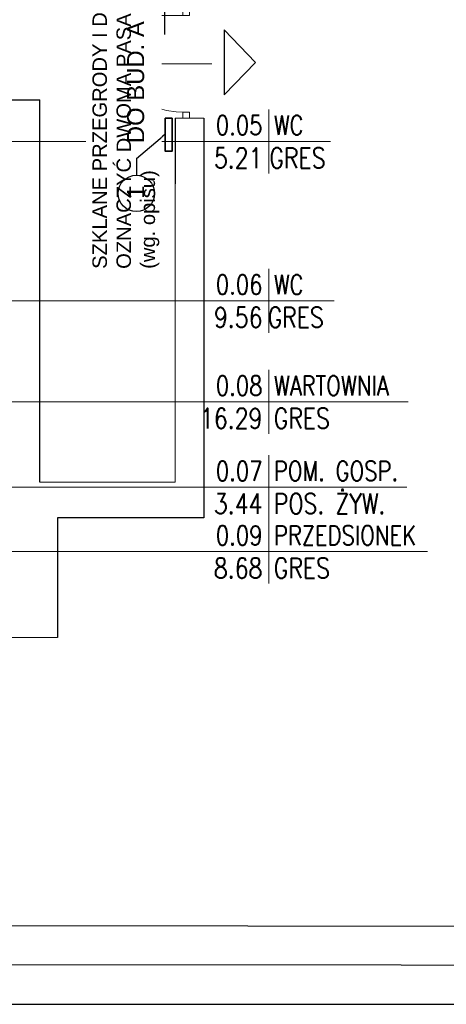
# Model space of a CAD drawing. Header units: millimetres. Extents: x 282377 to 1404227, y -783705 to 1038705.
# Tile 14 of 243: x 382287 to 382837, y 926 to 2194. Entities that reach past the tile are written whole.
import ezdxf
from ezdxf.enums import TextEntityAlignment as Align

# ---------------------------------------------------------------- set-up
doc = ezdxf.new("R2010")
doc.units = ezdxf.units.MM
doc.layers.add('!A_aktualizacja NN_syl', color=12, linetype='Continuous')
doc.layers.add('A_opis', color=7, linetype='Continuous')
for name, color, linetype, lineweight in [('BA_met', 7, 'Continuous', 18), ('Cienka', 7, 'Continuous', 18), ('WYPOSAŻENIE GARAŻU', 253, 'Continuous', 5)]:
    doc.layers.add(name, color=color, linetype=linetype, lineweight=lineweight)
doc.styles.add('Arial', font='arial.ttf')
doc.styles.add('ROMANS', font='romans', dxfattribs={"width": 0.7})
doc.styles.get("Standard").update_dxf_attribs({"font": 'arial.ttf'})

# ---------------------------------------------------------------- blocks, each defined once
blk = doc.blocks.new('bikmet')
blk.add_line((0, 1.65), (0, -1.65))
at = {"style": 'ROMANS', "width": 0.8}
blk.add_attdef('NRPOM', text='', height=1, dxfattribs=at).set_placement((-0.333, 0.333), align=Align.RIGHT)
blk.add_attdef('NWAPOM', (0.25, 0.333), '', height=1, dxfattribs=at)
blk.add_attdef('RAREA', text='', height=1.042, dxfattribs=at).set_placement((-0.333, -0.333), align=Align.TOP_RIGHT)
blk.add_attdef('PODLOGA', text='', height=1.042, dxfattribs=at).set_placement((0.25, -0.333), align=Align.TOP_LEFT)
blk = doc.blocks.new('dr1h901')
at = {"color": 7}
blk.add_line((-0.5, 0), (-0.5, 1), dxfattribs=at)
blk.add_line((0, 0.362), (0, -0.266))
blk.add_arc((-0.5, 0), 1, 0, 90, dxfattribs=at)
blk = doc.blocks.new('jamb')
blk.add_lwpolyline([(-0.5, -0.5), (-0.5, 0.5), (0.5, 0.5), (0.5, -0.5)], close=True)
blk = doc.blocks.new('A$Cb1b4349b')
at = {"layer": 'WYPOSAŻENIE GARAŻU', "color": 240, "true_color": 0xed1f24, "xscale": 5.5, "yscale": 5.999999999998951, "zscale": 5.5, "rotation": 90}
for p in [(23.9, 98.25), (23.9, 2.75)]:
    blk.add_blockref('jamb', p, dxfattribs=at)
at = {"layer": 'WYPOSAŻENIE GARAŻU', "color": 1, "xscale": -90, "yscale": 90, "zscale": -90, "rotation": 270}
blk.add_blockref('dr1h901', (23.9, 50.5), dxfattribs=at)

msp = doc.modelspace()

# ---------------------------------------------------------------- linework, layer by layer
at = {"layer": '!A_aktualizacja NN_syl'}
msp.add_lwpolyline([(382474.2, 2175.1), (382474.2, 2175.1), (382474.2, 2884.4), (382474.2, 2884.4)], dxfattribs=at)
for p, q in [((382191, 2090.9), (382313.5, 2090.9)), ((382313.5, 1598.9), (382313.5, 2090.9)), ((382487.5, 2067.4), (382487.5, 1982.9)), ((382524.4, 2067.4), (382524.4, 1552.9)), ((382524.4, 1552.9), (382336.1, 1552.9)), ((382336.1, 1552.9), (382336.1, 1398.9))]:
    msp.add_line(p, q)
at = {"lineweight": 20}
for p, q in [((382487.5, 1982.9), (382487.5, 1968.9)), ((382487.5, 1968.9), (382487.5, 1598.9)), ((382487.5, 1598.9), (382313.5, 1598.9)), ((382261, 1398.9), (382336.1, 1398.9))]:
    msp.add_line(p, q, dxfattribs=at)
at = {"layer": 'A_opis', "linetype": 'Continuous'}
for p, q in [((382550.7, 2181.2), (382591, 2139.4)), ((382550.7, 2181.2), (382550.7, 2097.6)), ((382550.7, 2097.6), (382591, 2139.4))]:
    msp.add_line(p, q, dxfattribs=at)
at = {"layer": 'BA_met'}
for p, q in [((382152.2, 2037.6), (382687.8, 2037.6)), ((381861.9, 1832.4), (382692.3, 1832.4)), ((381712.2, 1702.2), (382787.7, 1702.2)), ((382124, 1592.3), (382786.3, 1592.3)), ((381542.1, 1509.4), (382812.9, 1509.4))]:
    msp.add_line(p, q, dxfattribs=at)
at = {"layer": 'Cienka'}
msp.add_line((382487.5, 2067.4), (382524.4, 2067.4), dxfattribs=at)

# ---------------------------------------------------------------- block references
at = {"lineweight": 20, "xscale": 1.386138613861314, "yscale": 1.386138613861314, "zscale": 1.386138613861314, "rotation": 180}
msp.add_blockref('A$Cb1b4349b', (382534.9, 2207.4), dxfattribs=at)
at = {"layer": 'BA_met'}
ref = msp.add_blockref('bikmet', (382608.4, 2037.6), dxfattribs=dict(at, xscale=25, yscale=25, zscale=25))
ref.add_attrib('NRPOM', '0.05', dxfattribs={"layer": '0', "height": 25, "style": 'ROMANS', "width": 0.8}).set_placement((382600.1, 2046), align=Align.RIGHT)
ref.add_attrib('NWAPOM', 'WC', (382614.6, 2046), dxfattribs={"layer": '0', "height": 25, "style": 'ROMANS', "width": 0.8})
ref.add_attrib('RAREA', '5.21', dxfattribs={"layer": '0', "height": 26.04, "style": 'ROMANS', "width": 0.8}).set_placement((382600.1, 2029.3), align=Align.TOP_RIGHT)
ref.add_attrib('PODLOGA', ' GRES', dxfattribs={"layer": '0', "height": 26.04, "style": 'ROMANS', "width": 0.8}).set_placement((382594.7, 2029.3), align=Align.TOP_LEFT)
ref = msp.add_blockref('bikmet', (382608.4, 1832.4), dxfattribs=dict(at, xscale=25, yscale=25, zscale=25, rotation=360))
ref.add_attrib('NRPOM', '0.06', dxfattribs={"layer": '0', "height": 25, "style": 'ROMANS', "width": 0.8}).set_placement((382600.1, 1840.7), align=Align.RIGHT)
ref.add_attrib('NWAPOM', 'WC', (382614.6, 1840.7), dxfattribs={"layer": '0', "height": 25, "style": 'ROMANS', "width": 0.8})
ref.add_attrib('RAREA', '9.56', dxfattribs={"layer": '0', "height": 26.04, "style": 'ROMANS', "width": 0.8}).set_placement((382600.1, 1824), align=Align.TOP_RIGHT)
ref.add_attrib('PODLOGA', '  GRES', dxfattribs={"layer": '0', "height": 26.04, "style": 'ROMANS', "width": 0.8}).set_placement((382578.2, 1824), align=Align.TOP_LEFT)
at = {"layer": 'BA_met', "xscale": 25, "yscale": 25, "zscale": 25, "rotation": 360}
msp.add_blockref('bikmet', (382608.4, 1702.2), dxfattribs=at).add_auto_attribs({'NRPOM': '0.08', 'NWAPOM': 'WARTOWNIA', 'RAREA': '16.29', 'PODLOGA': 'GRES'})
at = {"layer": 'BA_met', "xscale": 25, "yscale": 25, "zscale": 25}
for p, values in [((382608.4, 1592.3), {'NRPOM': '0.07', 'NWAPOM': 'POM. GOSP.', 'RAREA': '3.44', 'PODLOGA': 'POS. ŻYW.'}), ((382608.4, 1509.4), {'NRPOM': '0.09', 'NWAPOM': 'PRZEDSIONEK', 'RAREA': '8.68', 'PODLOGA': 'GRES'})]:
    msp.add_blockref('bikmet', p, dxfattribs=at).add_auto_attribs(values)

# ---------------------------------------------------------------- next in the draw order: texts
at = {"layer": '!A_aktualizacja NN_syl', "insert": (382467.3, 2328), "char_height": 17, "attachment_point": 9, "rotation": 90, "bg_fill": 2}
msp.add_mtext('\\pxsm1,ql;\\A1;\\H1.09375x;SZKLANE PRZEGRODY I DRZWI \\POZNACZYĆ DWOMA PASAMI TAŚMY\\P(wg. opisu)', dxfattribs=at)

# ---------------------------------------------------------------- next in the draw order: linework, layer by layer
at = {"layer": '!A_aktualizacja NN_syl'}
for q in [(382474.9, 2047.2), (382437.7, 1994)]:
    msp.add_line((382437.7, 2015.4), q, dxfattribs=at)
at = {"layer": '!A_aktualizacja NN_syl', "lineweight": 35}
msp.add_lwpolyline([(382483.6, 2067.4), (382483.6, 2025), (382474.9, 2025), (382474.9, 2067.4)], close=True, dxfattribs=at)
at = {"layer": '!A_aktualizacja NN_syl'}
msp.add_circle((382437.7, 1970.6), 23.4, dxfattribs=at)
at = {"linetype": 'Continuous', "lineweight": 25}
msp.add_lwpolyline([(383913.5, 976.4), (383913.5, 4379.9), (379375.1, 4383.3), (379375.1, 979.8)], close=True, dxfattribs=at)
at = {"layer": 'Defpoints', "color": 2, "linetype": 'Continuous', "lineweight": 30, "flags": 128}
for points in [[(383963.5, 926.4), (383963.5, 4429.9), (379075.8, 4429.9), (379075.8, 926.4)], [(383863.5, 1026.4), (383863.5, 4329.9), (379375.1, 4333.3), (379375.1, 1029.8)]]:
    msp.add_lwpolyline(points, close=True, dxfattribs=at)

# ---------------------------------------------------------------- next in the draw order: texts
at = {"layer": '!A_aktualizacja NN_syl', "style": 'Arial'}
for s, p in [('DO BUD. A', (382447.7, 2035.3)), ('1', (382447.7, 1963.5))]:
    msp.add_text(s, height=22, rotation=90, dxfattribs=at).set_placement(p)

doc.saveas('drawing.dxf')
